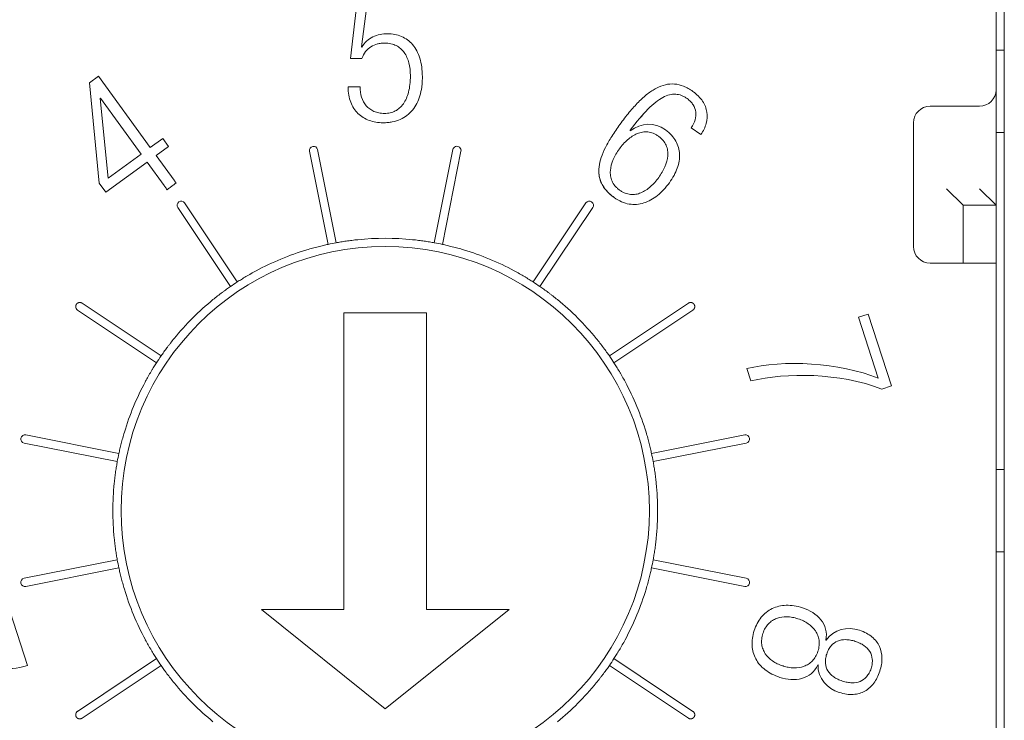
# Model space of a CAD drawing. Header units: millimetres. Extents: x 2293 to 4250, y -591 to 894.
# Tile 58 of 117: x 3457.89 to 3463.85, y 737.56 to 741.81. Entities that reach past the tile are written whole.
import ezdxf

# ---------------------------------------------------------------- set-up
doc = ezdxf.new("R2010")
doc.units = ezdxf.units.MM
doc.layers.add('1', color=7, linetype='Continuous', lineweight=13)

msp = doc.modelspace()

# ---------------------------------------------------------------- linework, layer by layer
at = {"layer": '1', "color": 7, "linetype": 'Continuous', "lineweight": 18}
for p, q in [((3463.8544, 742.5822), (3463.8544, 735.0822)), ((3459.895, 741.5709), (3459.9418, 741.9822)), ((3463.8044, 741.3822), (3463.8044, 741.9822)), ((3459.9962, 741.9214), (3459.9607, 741.642)), ((3459.9607, 741.642), (3459.9633, 741.6398)), ((3463.8044, 741.6222), (3463.8544, 741.6222)), ((3459.9633, 741.5709), (3459.895, 741.5709)), ((3458.3125, 741.4239), (3458.3673, 741.4638)), ((3458.3673, 741.4638), (3458.681, 741.032)), ((3458.3723, 740.8163), (3458.3125, 741.4239)), ((3459.8794, 741.3992), (3459.952, 741.3992)), ((3463.8044, 740.6822), (3463.8044, 741.3822)), ((3458.3805, 741.3303), (3458.3783, 741.3288)), ((3458.3783, 741.3288), (3458.426, 740.8467)), ((3458.6262, 740.9922), (3458.3805, 741.3303)), ((3463.7044, 741.2822), (3463.4044, 741.2822)), ((3463.3044, 741.1822), (3463.3044, 740.4322)), ((3461.5885, 741.1368), (3461.5891, 741.133)), ((3462.0164, 741.1101), (3461.9585, 741.1521)), ((3463.8544, 741.1222), (3463.8044, 741.1222)), ((3458.681, 741.032), (3458.7568, 741.087)), ((3458.7568, 741.087), (3458.7925, 741.0378)), ((3458.426, 740.8467), (3458.6262, 740.9922)), ((3458.7925, 741.0378), (3458.7168, 740.9828)), ((3458.7168, 740.9828), (3458.8253, 740.8335)), ((3459.6458, 741.0096), (3459.758, 740.4454)), ((3459.8071, 740.4552), (3459.6948, 741.0193)), ((3460.514, 741.0193), (3460.4017, 740.4552)), ((3460.4508, 740.4454), (3460.563, 741.0096)), ((3458.6619, 740.943), (3458.4121, 740.7615)), ((3458.7651, 740.801), (3458.6619, 740.943)), ((3458.4121, 740.7615), (3458.3723, 740.8163)), ((3463.6044, 740.6822), (3463.5044, 740.7822)), ((3463.8044, 740.6822), (3463.7044, 740.7822)), ((3459.2086, 740.2179), (3458.889, 740.6961)), ((3461.3198, 740.6961), (3461.0002, 740.2179)), ((3458.8475, 740.6683), (3459.167, 740.1901)), ((3461.0418, 740.1901), (3461.3613, 740.6683)), ((3463.6044, 740.6822), (3463.8044, 740.6822)), ((3463.6044, 740.3321), (3463.6044, 740.6822)), ((3463.8044, 740.6822), (3463.8044, 740.3321)), ((3463.4044, 740.3322), (3463.5044, 740.3322)), ((3463.5044, 740.3322), (3463.8044, 740.3322)), ((3463.8044, 737.3322), (3463.8044, 740.3322)), ((3458.7465, 739.7696), (3458.2683, 740.0891)), ((3461.9405, 740.0891), (3461.4623, 739.7696)), ((3458.2405, 740.0476), (3458.7187, 739.728)), ((3459.8544, 738.2329), (3459.8544, 740.0315)), ((3459.8544, 740.0315), (3460.3544, 740.0315)), ((3460.3544, 740.0315), (3460.3544, 738.2329)), ((3461.4901, 739.728), (3461.9684, 740.0476)), ((3462.9707, 740.004), (3463.0295, 740.0231)), ((3463.0908, 739.6345), (3462.9707, 740.004)), ((3463.0295, 740.0231), (3463.1709, 739.5881)), ((3462.3198, 739.6188), (3462.2958, 739.6927)), ((3463.1709, 739.5881), (3463.1121, 739.569)), ((3458.4912, 739.1786), (3457.927, 739.2908)), ((3462.2818, 739.2908), (3461.7176, 739.1786)), ((3457.9173, 739.2418), (3458.4814, 739.1295)), ((3461.7274, 739.1295), (3462.2915, 739.2418)), ((3463.8044, 739.0822), (3463.8544, 739.0822)), ((3463.8544, 738.5822), (3463.8044, 738.5822)), ((3458.4814, 738.5349), (3457.9173, 738.4226)), ((3457.927, 738.3736), (3458.4912, 738.4858)), ((3461.7176, 738.4858), (3462.2818, 738.3736)), ((3462.2915, 738.4226), (3461.7274, 738.5349)), ((3457.8105, 738.2873), (3457.938, 737.8948)), ((3459.3544, 738.2329), (3459.8544, 738.2329)), ((3460.1044, 737.6329), (3459.3544, 738.2329)), ((3460.8544, 738.2329), (3460.1044, 737.6329)), ((3460.3544, 738.2329), (3460.8544, 738.2329)), ((3462.7731, 738.0486), (3462.7751, 738.048)), ((3458.7187, 737.9364), (3458.2405, 737.6168)), ((3458.2683, 737.5753), (3458.7465, 737.8948)), ((3461.4623, 737.8948), (3461.9405, 737.5753)), ((3461.9684, 737.6168), (3461.4901, 737.9364)), ((3462.7261, 737.8973), (3462.7241, 737.898))]:
    msp.add_line(p, q, dxfattribs=at)
at = {"layer": '1', "color": 92, "linetype": 'Continuous', "lineweight": 13}
for p, q in [((3463.6044, 740.6822), (3463.8044, 740.6822)), ((3463.8044, 737.3322), (3463.8044, 740.3322))]:
    msp.add_line(p, q, dxfattribs=at)
at = {"layer": '1', "color": 7, "linetype": 'Continuous', "lineweight": 18}
for centre, radius, start, end in [((3463.7044, 741.3822), 0.1, 270, 0), ((3463.4044, 741.1822), 0.1, 90, 180), ((3459.6703, 741.0144), 0.025, 11.25, 191.25), ((3460.5385, 741.0144), 0.025, 348.75, 168.75), ((3458.8683, 740.6822), 0.025, 33.75, 213.75), ((3461.3405, 740.6822), 0.025, 326.25, 146.25), ((3460.1044, 738.8322), 1.65, 100.38185, 102.11815), ((3460.1044, 738.8322), 1.65, 84.22007, 95.77993), ((3460.1044, 738.8322), 1.65, 77.88185, 79.61815), ((3460.1044, 738.8322), 1.6, 0, 180), ((3460.1044, 738.8322), 1.65, 106.72007, 118.27993), ((3460.1044, 738.8322), 1.65, 61.72007, 73.27993), ((3463.4044, 740.4322), 0.1, 180, 270), ((3460.1044, 738.8322), 1.65, 122.88185, 124.61815), ((3460.1044, 738.8322), 1.65, 55.38185, 57.11815), ((3460.1044, 738.8322), 1.65, 129.22007, 140.77993), ((3460.1044, 738.8322), 1.65, 39.22007, 50.77993), ((3458.2544, 740.0683), 0.025, 180, 236.25), ((3460.1044, 738.8322), 1.65, 145.38185, 147.11815), ((3460.1044, 738.8322), 1.65, 32.88185, 34.61815), ((3460.1044, 738.8322), 1.65, 151.72007, 163.27993), ((3460.1044, 738.8322), 1.65, 16.72007, 28.27993), ((3457.9222, 739.2663), 0.025, 78.75, 258.75), ((3462.2866, 739.2663), 0.025, 281.25, 101.25), ((3460.1044, 738.8322), 1.65, 167.88185, 169.61815), ((3460.1044, 738.8322), 1.65, 10.38185, 12.11815), ((3460.1044, 738.8322), 1.65, 174.22007, 180), ((3460.1044, 738.8322), 1.65, 0, 5.77993), ((3460.1044, 738.8322), 1.65, 180, 185.77993), ((3460.1044, 738.8322), 1.6, 180, 0), ((3460.1044, 738.8322), 1.65, 354.22007, 0), ((3460.1044, 738.8322), 1.65, 190.38185, 192.11815), ((3460.1044, 738.8322), 1.65, 347.88185, 349.61815), ((3457.9222, 738.3981), 0.025, 101.25, 281.25), ((3462.2866, 738.3981), 0.025, 258.75, 78.75), ((3460.1044, 738.8322), 1.65, 196.72007, 208.27993), ((3460.1044, 738.8322), 1.65, 331.72007, 343.27993), ((3460.1044, 738.8322), 1.65, 212.88185, 214.61815), ((3460.1044, 738.8322), 1.65, 325.38185, 327.11815), ((3460.1044, 738.8322), 1.65, 219.22007, 230.77993), ((3460.1044, 738.8322), 1.65, 309.22007, 320.77993), ((3458.2544, 737.5961), 0.025, 123.75, 180)]:
    msp.add_arc(centre, radius, start, end, dxfattribs=at)
for points, knots in [([(3459.8794, 741.3992), (3459.8794, 741.3643), (3459.8905, 741.3023), (3459.9356, 741.234), (3459.9925, 741.1989), (3460.0467, 741.1846), (3460.0865, 741.1815), (3460.121, 741.1831), (3460.1565, 741.1883), (3460.1967, 741.2009), (3460.2374, 741.2252), (3460.2709, 741.2577), (3460.297, 741.2978), (3460.3157, 741.3445), (3460.325, 741.3884), (3460.3288, 741.426), (3460.3298, 741.4569), (3460.3287, 741.4885), (3460.3247, 741.5286), (3460.3149, 741.5738), (3460.2961, 741.6194), (3460.2624, 741.669), (3460.206, 741.7101), (3460.135, 741.7239), (3460.073, 741.7183), (3460.0144, 741.6996), (3459.9784, 741.6691), (3459.9633, 741.6398)], [0, 0, 0, 0, 0.057174, 0.114348, 0.171523, 0.20011, 0.228697, 0.246923, 0.265149, 0.3016, 0.338052, 0.374504, 0.410955, 0.447407, 0.483859, 0.502085, 0.52031, 0.540623, 0.560935, 0.60156, 0.642184, 0.682809, 0.764058, 0.845307, 0.88398, 0.922654, 1, 1, 1, 1]), ([(3459.9633, 741.6398), (3459.9784, 741.6691), (3460.0144, 741.6996), (3460.073, 741.7183), (3460.135, 741.7239), (3460.206, 741.7101), (3460.2624, 741.669), (3460.2961, 741.6194), (3460.3149, 741.5738), (3460.3247, 741.5286), (3460.3287, 741.4885), (3460.3298, 741.4569), (3460.3288, 741.426), (3460.325, 741.3884), (3460.3157, 741.3445), (3460.297, 741.2978), (3460.2709, 741.2577), (3460.2374, 741.2252), (3460.1967, 741.2009), (3460.1565, 741.1883), (3460.121, 741.1831), (3460.0865, 741.1815), (3460.0467, 741.1846), (3459.9925, 741.1989), (3459.9356, 741.234), (3459.8905, 741.3023), (3459.8794, 741.3643), (3459.8794, 741.3992)], [0, 0, 0, 0, 0.077346, 0.11602, 0.154693, 0.235942, 0.317191, 0.357816, 0.39844, 0.439065, 0.459377, 0.47969, 0.497915, 0.516141, 0.552593, 0.589045, 0.625496, 0.661948, 0.6984, 0.734851, 0.753077, 0.771303, 0.79989, 0.828477, 0.885652, 0.942826, 1, 1, 1, 1]), ([(3459.9633, 741.5709), (3459.9747, 741.6035), (3460.0037, 741.6386), (3460.05, 741.6582), (3460.0787, 741.6637), (3460.1073, 741.6653), (3460.14, 741.6618), (3460.1827, 741.6466), (3460.2229, 741.6108), (3460.2508, 741.5471), (3460.2568, 741.4947), (3460.2568, 741.467)], [0, 0, 0, 0, 0.178914, 0.268371, 0.313099, 0.357827, 0.438099, 0.518371, 0.678914, 0.839457, 1, 1, 1, 1]), ([(3460.2568, 741.467), (3460.2568, 741.4947), (3460.2508, 741.5471), (3460.2229, 741.6108), (3460.1827, 741.6466), (3460.14, 741.6618), (3460.1073, 741.6653), (3460.0787, 741.6637), (3460.05, 741.6582), (3460.0037, 741.6386), (3459.9747, 741.6035), (3459.9633, 741.5709)], [0, 0, 0, 0, 0.160543, 0.321086, 0.481629, 0.561901, 0.642173, 0.686901, 0.731629, 0.821086, 1, 1, 1, 1]), ([(3460.2568, 741.467), (3460.2568, 741.4296), (3460.2491, 741.3636), (3460.2174, 741.2921), (3460.1758, 741.2558), (3460.1351, 741.2412), (3460.1, 741.2376), (3460.0652, 741.2409), (3460.0257, 741.2533), (3459.9869, 741.2824), (3459.9585, 741.3341), (3459.952, 741.3767), (3459.952, 741.3992)], [0, 0, 0, 0, 0.12465, 0.2493, 0.37395, 0.436275, 0.498599, 0.561275, 0.62395, 0.7493, 0.87465, 1, 1, 1, 1]), ([(3459.952, 741.3992), (3459.952, 741.3767), (3459.9585, 741.3341), (3459.9869, 741.2824), (3460.0257, 741.2533), (3460.0652, 741.2409), (3460.1, 741.2376), (3460.1351, 741.2412), (3460.1758, 741.2558), (3460.2174, 741.2921), (3460.2491, 741.3636), (3460.2568, 741.4296), (3460.2568, 741.467)], [0, 0, 0, 0, 0.12535, 0.2507, 0.37605, 0.438725, 0.501401, 0.563725, 0.62605, 0.7507, 0.87535, 1, 1, 1, 1]), ([(3462.0164, 741.1101), (3462.0315, 741.1322), (3462.0532, 741.1778), (3462.0571, 741.2354), (3462.0452, 741.2801), (3462.0284, 741.3124), (3462.0075, 741.338), (3461.9868, 741.3574), (3461.9656, 741.3741), (3461.9399, 741.3907), (3461.9025, 741.4086), (3461.8561, 741.4195), (3461.8014, 741.415), (3461.7471, 741.3944), (3461.6928, 741.3586), (3461.6382, 741.3092), (3461.5921, 741.2574), (3461.5548, 741.2105), (3461.5266, 741.1726), (3461.4999, 741.1348), (3461.4689, 741.0878), (3461.437, 741.0322), (3461.4108, 740.9708), (3461.3929, 740.8955), (3461.4045, 740.8126), (3461.4542, 740.7563), (3461.4902, 740.7301)], [0, 0, 0, 0, 0.062877, 0.125753, 0.157192, 0.18863, 0.220068, 0.235788, 0.251507, 0.275386, 0.299266, 0.347026, 0.394785, 0.442545, 0.490304, 0.538064, 0.585823, 0.609703, 0.633583, 0.656484, 0.679385, 0.725187, 0.770989, 0.816791, 0.908396, 1, 1, 1, 1]), ([(3461.4111, 740.8228), (3461.3992, 740.8513), (3461.3936, 740.8986), (3461.4108, 740.9708), (3461.437, 741.0322), (3461.4689, 741.0878), (3461.4999, 741.1348), (3461.5266, 741.1726), (3461.5548, 741.2105), (3461.5921, 741.2574), (3461.6382, 741.3092), (3461.6928, 741.3586), (3461.7471, 741.3944), (3461.8014, 741.415), (3461.8561, 741.4195), (3461.9025, 741.4086), (3461.9399, 741.3907), (3461.9656, 741.3741), (3461.9868, 741.3574), (3462.0075, 741.338), (3462.0284, 741.3124), (3462.0452, 741.2801), (3462.0571, 741.2354), (3462.0532, 741.1778), (3462.0315, 741.1322), (3462.0164, 741.1101), (3462.0164, 741.1101)], [0, 0, 0, 0, 0.093274, 0.14412, 0.194965, 0.24581, 0.271233, 0.296656, 0.323165, 0.349674, 0.402692, 0.45571, 0.508728, 0.561746, 0.614764, 0.667783, 0.694292, 0.720801, 0.738251, 0.755701, 0.790601, 0.8255, 0.8604, 0.9302, 0.999991, 1, 1, 1, 1]), ([(3461.5885, 741.1367), (3461.6276, 741.1889), (3461.6986, 741.2731), (3461.7732, 741.3319), (3461.8267, 741.3532), (3461.8641, 741.357), (3461.8937, 741.3503), (3461.9164, 741.3396), (3461.936, 741.327), (3461.9553, 741.3103), (3461.9759, 741.2838), (3461.9888, 741.2471), (3461.9843, 741.2), (3461.969, 741.1679), (3461.9585, 741.1521)], [0, 0, 0, 0, 0.146067, 0.292135, 0.365169, 0.438202, 0.511236, 0.547753, 0.58427, 0.636236, 0.688202, 0.792135, 0.896067, 1, 1, 1, 1]), ([(3461.9585, 741.1521), (3461.969, 741.1679), (3461.9843, 741.2), (3461.9888, 741.2471), (3461.9759, 741.2838), (3461.9553, 741.3103), (3461.936, 741.327), (3461.9164, 741.3396), (3461.8937, 741.3503), (3461.8641, 741.357), (3461.8266, 741.3532), (3461.7732, 741.3319), (3461.6985, 741.2731), (3461.6277, 741.189), (3461.5886, 741.1369)], [0, 0, 0, 0, 0.103933, 0.207865, 0.311798, 0.363764, 0.41573, 0.452247, 0.488764, 0.561798, 0.634831, 0.707865, 0.853933, 1, 1, 1, 1]), ([(3461.5891, 741.133), (3461.5891, 741.133), (3461.6573, 741.1837), (3461.7332, 741.1881), (3461.8018, 741.1383), (3461.8018, 741.1383)], [0, 0, 0, 0, 0.000038, 0.999957, 1, 1, 1, 1]), ([(3461.4902, 740.7301), (3461.5208, 740.7079), (3461.5825, 740.6817), (3461.6723, 740.6895), (3461.7417, 740.7288), (3461.7916, 740.7755), (3461.8263, 740.8178), (3461.8551, 740.8629), (3461.8816, 740.9216), (3461.8936, 740.9935), (3461.871, 741.0727), (3461.8296, 741.1181), (3461.8018, 741.1383)], [0, 0, 0, 0, 0.125903, 0.251805, 0.377708, 0.440659, 0.50361, 0.565659, 0.627708, 0.751805, 0.875903, 1, 1, 1, 1]), ([(3461.8018, 741.1383), (3461.8018, 741.1383), (3461.8296, 741.1181), (3461.871, 741.0727), (3461.8936, 740.9935), (3461.8816, 740.9216), (3461.8551, 740.8629), (3461.8263, 740.8178), (3461.7916, 740.7755), (3461.7417, 740.7288), (3461.6723, 740.6895), (3461.5826, 740.6817), (3461.521, 740.7078), (3461.4904, 740.73)], [0, 0, 0, 0, 0.000013, 0.124134, 0.248268, 0.372401, 0.434468, 0.496535, 0.559505, 0.622475, 0.748414, 0.874354, 1, 1, 1, 1]), ([(3461.5226, 741.0235), (3461.5375, 741.0439), (3461.5711, 741.0819), (3461.6202, 741.1143), (3461.6621, 741.1265), (3461.6944, 741.1277), (3461.7218, 741.1211), (3461.7436, 741.1108), (3461.7604, 741.1001), (3461.7758, 741.0874), (3461.7925, 741.0697), (3461.8073, 741.0457), (3461.8162, 741.0145), (3461.8174, 740.971), (3461.8016, 740.9145), (3461.7758, 740.8708), (3461.7609, 740.8504)], [0, 0, 0, 0, 0.12439, 0.24878, 0.310976, 0.373171, 0.435366, 0.466463, 0.497561, 0.528963, 0.560366, 0.623171, 0.685976, 0.74878, 0.87439, 1, 1, 1, 1]), ([(3461.7609, 740.8504), (3461.7758, 740.8708), (3461.8016, 740.9145), (3461.8174, 740.971), (3461.8162, 741.0145), (3461.8073, 741.0457), (3461.7925, 741.0697), (3461.7758, 741.0874), (3461.7604, 741.1001), (3461.7436, 741.1108), (3461.7218, 741.1211), (3461.6944, 741.1277), (3461.6621, 741.1265), (3461.6202, 741.1143), (3461.5711, 741.0819), (3461.5375, 741.0439), (3461.5226, 741.0235)], [0, 0, 0, 0, 0.12561, 0.25122, 0.314024, 0.376829, 0.439634, 0.471037, 0.502439, 0.533537, 0.564634, 0.626829, 0.689024, 0.75122, 0.87561, 1, 1, 1, 1]), ([(3461.7609, 740.8504), (3461.7461, 740.8299), (3461.7126, 740.7919), (3461.6638, 740.7596), (3461.6221, 740.7474), (3461.5898, 740.7462), (3461.5623, 740.753), (3461.5404, 740.7634), (3461.5236, 740.7741), (3461.5082, 740.7868), (3461.4916, 740.8043), (3461.4768, 740.8283), (3461.468, 740.8594), (3461.4666, 740.9029), (3461.4821, 740.9594), (3461.5078, 741.0031), (3461.5226, 741.0235)], [0, 0, 0, 0, 0.12561, 0.25122, 0.314024, 0.376829, 0.439634, 0.471037, 0.502439, 0.533537, 0.564634, 0.626829, 0.689024, 0.75122, 0.87561, 1, 1, 1, 1]), ([(3461.5226, 741.0235), (3461.5078, 741.0031), (3461.4821, 740.9594), (3461.4666, 740.9029), (3461.468, 740.8594), (3461.4768, 740.8283), (3461.4916, 740.8043), (3461.5082, 740.7868), (3461.5236, 740.7741), (3461.5404, 740.7634), (3461.5623, 740.753), (3461.5898, 740.7462), (3461.6221, 740.7474), (3461.6638, 740.7596), (3461.7126, 740.7919), (3461.7461, 740.8299), (3461.7609, 740.8504)], [0, 0, 0, 0, 0.12439, 0.24878, 0.310976, 0.373171, 0.435366, 0.466463, 0.497561, 0.528963, 0.560366, 0.623171, 0.685976, 0.74878, 0.87439, 1, 1, 1, 1]), ([(3461.4904, 740.73), (3461.482, 740.736), (3461.4739, 740.7425), (3461.4585, 740.7561), (3461.4512, 740.7633), (3461.4376, 740.7786), (3461.4314, 740.7866), (3461.4201, 740.8039), (3461.4152, 740.8132), (3461.4111, 740.8228)], [0, 0, 0, 0, 0.25, 0.25, 0.5, 0.5, 0.75, 0.75, 1, 1, 1, 1]), ([(3459.758, 740.4454), (3459.7491, 740.4435), (3459.7396, 740.4414), (3459.7246, 740.4379), (3459.7194, 740.4367), (3459.7089, 740.4341), (3459.7035, 740.4328), (3459.687, 740.4286), (3459.6758, 740.4256), (3459.653, 740.4193), (3459.6414, 740.4159), (3459.6297, 740.4124)], [0, 0, 0, 0, 0.25, 0.25, 0.375, 0.375, 0.5, 0.5, 0.75, 0.75, 1, 1, 1, 1]), ([(3459.9382, 740.4738), (3459.9261, 740.4726), (3459.9142, 740.4712), (3459.8966, 740.4691), (3459.8908, 740.4683), (3459.8793, 740.4668), (3459.8736, 740.466), (3459.8567, 740.4635), (3459.846, 740.4619), (3459.8257, 740.4585), (3459.816, 740.4568), (3459.8071, 740.4552)], [0, 0, 0, 0, 0.25, 0.25, 0.375, 0.375, 0.5, 0.5, 0.75, 0.75, 1, 1, 1, 1]), ([(3460.4017, 740.4552), (3460.3928, 740.4568), (3460.3832, 740.4585), (3460.368, 740.461), (3460.3628, 740.4619), (3460.352, 740.4635), (3460.3465, 740.4643), (3460.3296, 740.4668), (3460.3182, 740.4683), (3460.2947, 740.4712), (3460.2827, 740.4726), (3460.2706, 740.4738)], [0, 0, 0, 0, 0.25, 0.25, 0.375, 0.375, 0.5, 0.5, 0.75, 0.75, 1, 1, 1, 1]), ([(3460.5791, 740.4124), (3460.5674, 740.4159), (3460.5559, 740.4193), (3460.5389, 740.424), (3460.5332, 740.4255), (3460.522, 740.4285), (3460.5163, 740.43), (3460.4999, 740.4341), (3460.4893, 740.4367), (3460.4693, 740.4414), (3460.4597, 740.4435), (3460.4508, 740.4454)], [0, 0, 0, 0, 0.25, 0.25, 0.375, 0.375, 0.5, 0.5, 0.75, 0.75, 1, 1, 1, 1]), ([(3459.3227, 740.2853), (3459.3119, 740.2795), (3459.3015, 740.2737), (3459.286, 740.265), (3459.281, 740.262), (3459.2709, 740.2562), (3459.2659, 740.2533), (3459.2513, 740.2446), (3459.242, 740.2389), (3459.2246, 740.2281), (3459.2163, 740.2228), (3459.2086, 740.2179)], [0, 0, 0, 0, 0.25, 0.25, 0.375, 0.375, 0.5, 0.5, 0.75, 0.75, 1, 1, 1, 1]), ([(3461.0002, 740.2179), (3460.9925, 740.2228), (3460.9843, 740.228), (3460.9712, 740.2362), (3460.9667, 740.2389), (3460.9575, 740.2446), (3460.9527, 740.2475), (3460.938, 740.2562), (3460.928, 740.262), (3460.9075, 740.2736), (3460.8969, 740.2795), (3460.8861, 740.2853)], [0, 0, 0, 0, 0.25, 0.25, 0.375, 0.375, 0.5, 0.5, 0.75, 0.75, 1, 1, 1, 1]), ([(3459.167, 740.1901), (3459.1595, 740.1849), (3459.1516, 740.1793), (3459.139, 740.1703), (3459.1347, 740.1672), (3459.126, 740.1608), (3459.1215, 740.1575), (3459.1078, 740.1473), (3459.0986, 740.1403), (3459.08, 740.1257), (3459.0705, 740.1182), (3459.0611, 740.1105)], [0, 0, 0, 0, 0.25, 0.25, 0.375, 0.375, 0.5, 0.5, 0.75, 0.75, 1, 1, 1, 1]), ([(3461.1477, 740.1105), (3461.1383, 740.1182), (3461.1289, 740.1257), (3461.1149, 740.1366), (3461.1103, 740.1401), (3461.1011, 740.1472), (3461.0964, 740.1507), (3461.0828, 740.1609), (3461.0741, 740.1672), (3461.0573, 740.1792), (3461.0493, 740.1849), (3461.0418, 740.1901)], [0, 0, 0, 0, 0.25, 0.25, 0.375, 0.375, 0.5, 0.5, 0.75, 0.75, 1, 1, 1, 1]), ([(3458.8261, 739.8755), (3458.8184, 739.8661), (3458.8109, 739.8567), (3458.8, 739.8427), (3458.7965, 739.8381), (3458.7894, 739.8288), (3458.7859, 739.8242), (3458.7757, 739.8106), (3458.7693, 739.8019), (3458.7574, 739.7851), (3458.7517, 739.7771), (3458.7465, 739.7696)], [0, 0, 0, 0, 0.25, 0.25, 0.375, 0.375, 0.5, 0.5, 0.75, 0.75, 1, 1, 1, 1]), ([(3461.4623, 739.7696), (3461.4571, 739.7771), (3461.4515, 739.785), (3461.4425, 739.7976), (3461.4394, 739.8019), (3461.433, 739.8106), (3461.4297, 739.8151), (3461.4195, 739.8288), (3461.4125, 739.838), (3461.3979, 739.8566), (3461.3904, 739.8661), (3461.3827, 739.8755)], [0, 0, 0, 0, 0.25, 0.25, 0.375, 0.375, 0.5, 0.5, 0.75, 0.75, 1, 1, 1, 1]), ([(3458.7187, 739.728), (3458.7138, 739.7203), (3458.7086, 739.7121), (3458.7004, 739.699), (3458.6977, 739.6945), (3458.692, 739.6853), (3458.6891, 739.6805), (3458.6804, 739.6658), (3458.6746, 739.6558), (3458.663, 739.6353), (3458.6571, 739.6247), (3458.6513, 739.6139)], [0, 0, 0, 0, 0.25, 0.25, 0.375, 0.375, 0.5, 0.5, 0.75, 0.75, 1, 1, 1, 1]), ([(3461.5575, 739.6139), (3461.5517, 739.6247), (3461.5459, 739.6351), (3461.5372, 739.6506), (3461.5343, 739.6556), (3461.5284, 739.6657), (3461.5255, 739.6707), (3461.5168, 739.6853), (3461.5112, 739.6945), (3461.5003, 739.712), (3461.495, 739.7203), (3461.4901, 739.728)], [0, 0, 0, 0, 0.25, 0.25, 0.375, 0.375, 0.5, 0.5, 0.75, 0.75, 1, 1, 1, 1]), ([(3458.5242, 739.3069), (3458.5207, 739.2952), (3458.5173, 739.2837), (3458.5126, 739.2667), (3458.5111, 739.261), (3458.5081, 739.2498), (3458.5066, 739.2441), (3458.5024, 739.2277), (3458.4999, 739.2171), (3458.4952, 739.1971), (3458.4931, 739.1875), (3458.4912, 739.1786)], [0, 0, 0, 0, 0.25, 0.25, 0.375, 0.375, 0.5, 0.5, 0.75, 0.75, 1, 1, 1, 1]), ([(3461.7176, 739.1786), (3461.7157, 739.1875), (3461.7136, 739.197), (3461.7101, 739.212), (3461.7089, 739.2171), (3461.7063, 739.2277), (3461.705, 739.2331), (3461.7008, 739.2496), (3461.6978, 739.2608), (3461.6915, 739.2836), (3461.6881, 739.2952), (3461.6846, 739.3069)], [0, 0, 0, 0, 0.25, 0.25, 0.375, 0.375, 0.5, 0.5, 0.75, 0.75, 1, 1, 1, 1]), ([(3458.4814, 739.1295), (3458.4798, 739.1206), (3458.4781, 739.111), (3458.4756, 739.0958), (3458.4747, 739.0906), (3458.4731, 739.0798), (3458.4722, 739.0743), (3458.4698, 739.0574), (3458.4683, 739.046), (3458.4654, 739.0225), (3458.464, 739.0105), (3458.4628, 738.9984)], [0, 0, 0, 0, 0.25, 0.25, 0.375, 0.375, 0.5, 0.5, 0.75, 0.75, 1, 1, 1, 1]), ([(3461.746, 738.9984), (3461.7448, 739.0105), (3461.7434, 739.0224), (3461.7413, 739.04), (3461.7405, 739.0458), (3461.739, 739.0573), (3461.7382, 739.063), (3461.7357, 739.0799), (3461.7341, 739.0906), (3461.7307, 739.1109), (3461.729, 739.1206), (3461.7274, 739.1295)], [0, 0, 0, 0, 0.25, 0.25, 0.375, 0.375, 0.5, 0.5, 0.75, 0.75, 1, 1, 1, 1]), ([(3458.4628, 738.666), (3458.464, 738.6539), (3458.4654, 738.642), (3458.4675, 738.6244), (3458.4683, 738.6186), (3458.4698, 738.6071), (3458.4706, 738.6014), (3458.4731, 738.5845), (3458.4747, 738.5738), (3458.4781, 738.5535), (3458.4798, 738.5438), (3458.4814, 738.5349)], [0, 0, 0, 0, 0.25, 0.25, 0.375, 0.375, 0.5, 0.5, 0.75, 0.75, 1, 1, 1, 1]), ([(3461.7274, 738.5349), (3461.729, 738.5438), (3461.7307, 738.5534), (3461.7332, 738.5686), (3461.7341, 738.5738), (3461.7357, 738.5846), (3461.7366, 738.5901), (3461.739, 738.6069), (3461.7405, 738.6184), (3461.7434, 738.6419), (3461.7448, 738.6539), (3461.746, 738.666)], [0, 0, 0, 0, 0.25, 0.25, 0.375, 0.375, 0.5, 0.5, 0.75, 0.75, 1, 1, 1, 1]), ([(3458.4912, 738.4858), (3458.4931, 738.4769), (3458.4952, 738.4674), (3458.4987, 738.4524), (3458.4999, 738.4472), (3458.5025, 738.4367), (3458.5038, 738.4313), (3458.508, 738.4148), (3458.511, 738.4036), (3458.5173, 738.3808), (3458.5207, 738.3692), (3458.5242, 738.3575)], [0, 0, 0, 0, 0.25, 0.25, 0.375, 0.375, 0.5, 0.5, 0.75, 0.75, 1, 1, 1, 1]), ([(3461.6846, 738.3575), (3461.6881, 738.3692), (3461.6915, 738.3807), (3461.6962, 738.3977), (3461.6977, 738.4034), (3461.7007, 738.4146), (3461.7022, 738.4202), (3461.7063, 738.4367), (3461.7089, 738.4472), (3461.7136, 738.4673), (3461.7157, 738.4769), (3461.7176, 738.4858)], [0, 0, 0, 0, 0.25, 0.25, 0.375, 0.375, 0.5, 0.5, 0.75, 0.75, 1, 1, 1, 1]), ([(3462.632, 738.2438), (3462.5969, 738.2552), (3462.5302, 738.265), (3462.4451, 738.2442), (3462.3897, 738.2001), (3462.3569, 738.151), (3462.338, 738.1063), (3462.327, 738.059), (3462.3246, 737.9998), (3462.3435, 737.9316), (3462.4003, 737.8651), (3462.46, 737.834), (3462.4952, 737.8225)], [0, 0, 0, 0, 0.124498, 0.248996, 0.373494, 0.435743, 0.497992, 0.560743, 0.623494, 0.748996, 0.874498, 1, 1, 1, 1]), ([(3462.4952, 737.8225), (3462.46, 737.834), (3462.4003, 737.8651), (3462.3435, 737.9316), (3462.3246, 737.9998), (3462.327, 738.059), (3462.338, 738.1063), (3462.3569, 738.151), (3462.3897, 738.2001), (3462.4451, 738.2442), (3462.5302, 738.265), (3462.5969, 738.2552), (3462.632, 738.2438)], [0, 0, 0, 0, 0.125502, 0.251004, 0.376506, 0.439257, 0.502008, 0.564257, 0.626506, 0.751004, 0.875502, 1, 1, 1, 1]), ([(3462.5162, 737.8909), (3462.5147, 737.8914), (3462.5021, 737.8954), (3462.479, 737.9046), (3462.4406, 737.9269), (3462.4105, 737.9564), (3462.3918, 737.992), (3462.3841, 738.0217), (3462.3835, 738.0536), (3462.3911, 738.0892), (3462.4058, 738.1225), (3462.4252, 738.148), (3462.4488, 738.1675), (3462.4849, 738.1852), (3462.5265, 738.1914), (3462.5706, 738.1869), (3462.5933, 738.1811), (3462.6044, 738.1775)], [0, 0, 0, 0, 0.008357, 0.070334, 0.132312, 0.256267, 0.318245, 0.380223, 0.442201, 0.504178, 0.566156, 0.628134, 0.690111, 0.752089, 0.876045, 0.938022, 1, 1, 1, 1]), ([(3462.6044, 738.1775), (3462.5933, 738.1811), (3462.5706, 738.1869), (3462.5265, 738.1914), (3462.4849, 738.1852), (3462.4488, 738.1675), (3462.4252, 738.148), (3462.4058, 738.1225), (3462.3911, 738.0892), (3462.3835, 738.0536), (3462.3841, 738.0217), (3462.3918, 737.992), (3462.4105, 737.9564), (3462.4406, 737.9269), (3462.4789, 737.9046), (3462.5021, 737.8954), (3462.5147, 737.8914), (3462.5162, 737.8909)], [0, 0, 0, 0, 0.061978, 0.123955, 0.247911, 0.309889, 0.371866, 0.433844, 0.495822, 0.557799, 0.619777, 0.681755, 0.743733, 0.867688, 0.929666, 0.991643, 1, 1, 1, 1]), ([(3462.6044, 738.1775), (3462.6157, 738.1739), (3462.6377, 738.1651), (3462.6765, 738.1426), (3462.7069, 738.1131), (3462.7258, 738.0774), (3462.7335, 738.0478), (3462.7342, 738.0158), (3462.7265, 737.9802), (3462.7118, 737.947), (3462.6925, 737.9215), (3462.6688, 737.902), (3462.6325, 737.8842), (3462.5906, 737.8782), (3462.5475, 737.8827), (3462.5261, 737.8879), (3462.5162, 737.8909)], [0, 0, 0, 0, 0.063022, 0.126045, 0.252089, 0.315111, 0.378134, 0.441156, 0.504178, 0.567201, 0.630223, 0.693245, 0.756267, 0.882312, 0.945334, 1, 1, 1, 1]), ([(3462.5162, 737.8909), (3462.526, 737.8879), (3462.5475, 737.8827), (3462.5906, 737.8782), (3462.6325, 737.8842), (3462.6688, 737.902), (3462.6925, 737.9215), (3462.7118, 737.947), (3462.7265, 737.9802), (3462.7342, 738.0158), (3462.7335, 738.0478), (3462.7258, 738.0774), (3462.7069, 738.1131), (3462.6765, 738.1426), (3462.6377, 738.1651), (3462.6157, 738.1739), (3462.6044, 738.1775)], [0, 0, 0, 0, 0.054666, 0.117688, 0.243733, 0.306755, 0.369777, 0.432799, 0.495822, 0.558844, 0.621866, 0.684889, 0.747911, 0.873955, 0.936978, 1, 1, 1, 1]), ([(3462.8544, 737.7314), (3462.8851, 737.7214), (3462.9422, 737.7138), (3463.0129, 737.7347), (3463.0582, 737.7756), (3463.0854, 737.8198), (3463.1013, 737.8589), (3463.1115, 737.8999), (3463.1154, 737.9517), (3463.1029, 738.0116), (3463.0581, 738.0704), (3463.0074, 738.0978), (3462.9767, 738.1078)], [0, 0, 0, 0, 0.125289, 0.250577, 0.375866, 0.43851, 0.501155, 0.56351, 0.625866, 0.750577, 0.875289, 1, 1, 1, 1]), ([(3462.9767, 738.1078), (3463.0074, 738.0978), (3463.0581, 738.0704), (3463.1029, 738.0116), (3463.1154, 737.9517), (3463.1115, 737.8999), (3463.1013, 737.8589), (3463.0854, 737.8198), (3463.0582, 737.7756), (3463.0129, 737.7347), (3462.9422, 737.7138), (3462.8851, 737.7214), (3462.8544, 737.7314)], [0, 0, 0, 0, 0.124711, 0.249423, 0.374134, 0.43649, 0.498845, 0.56149, 0.624134, 0.749423, 0.874711, 1, 1, 1, 1]), ([(3458.6513, 738.0505), (3458.6571, 738.0397), (3458.6629, 738.0292), (3458.6716, 738.0138), (3458.6745, 738.0088), (3458.6804, 737.9987), (3458.6833, 737.9937), (3458.692, 737.9791), (3458.6976, 737.9698), (3458.7085, 737.9524), (3458.7138, 737.9441), (3458.7187, 737.9364)], [0, 0, 0, 0, 0.25, 0.25, 0.375, 0.375, 0.5, 0.5, 0.75, 0.75, 1, 1, 1, 1]), ([(3461.4901, 737.9364), (3461.495, 737.9441), (3461.5002, 737.9523), (3461.5084, 737.9654), (3461.5111, 737.9699), (3461.5168, 737.9791), (3461.5197, 737.9839), (3461.5284, 737.9986), (3461.5342, 738.0086), (3461.5458, 738.0291), (3461.5517, 738.0397), (3461.5575, 738.0505)], [0, 0, 0, 0, 0.25, 0.25, 0.375, 0.375, 0.5, 0.5, 0.75, 0.75, 1, 1, 1, 1]), ([(3462.8735, 737.8004), (3462.8637, 737.8036), (3462.8445, 737.8112), (3462.8124, 737.8297), (3462.7827, 737.8598), (3462.7697, 737.8985), (3462.7706, 737.9341), (3462.7776, 737.9641), (3462.7896, 737.9925), (3462.8098, 738.0218), (3462.8431, 738.0457), (3462.8849, 738.0528), (3462.9218, 738.0491), (3462.9418, 738.044), (3462.9516, 738.0408)], [0, 0, 0, 0, 0.062695, 0.125389, 0.250779, 0.376168, 0.438863, 0.501558, 0.563863, 0.626168, 0.750779, 0.875389, 0.937695, 1, 1, 1, 1]), ([(3462.9516, 738.0408), (3462.9418, 738.044), (3462.9218, 738.0491), (3462.8849, 738.0528), (3462.8431, 738.0457), (3462.8098, 738.0218), (3462.7896, 737.9925), (3462.7776, 737.9641), (3462.7706, 737.9341), (3462.7697, 737.8985), (3462.7827, 737.8598), (3462.8124, 737.8297), (3462.8445, 737.8112), (3462.8637, 737.8036), (3462.8735, 737.8004)], [0, 0, 0, 0, 0.062305, 0.124611, 0.249221, 0.373832, 0.436137, 0.498442, 0.561137, 0.623832, 0.749221, 0.874611, 0.937305, 1, 1, 1, 1]), ([(3462.9516, 738.0408), (3462.9614, 738.0376), (3462.9805, 738.03), (3463.0128, 738.0112), (3463.0428, 737.9808), (3463.0559, 737.9418), (3463.0552, 737.9062), (3463.0483, 737.8761), (3463.0363, 737.8478), (3463.0159, 737.8186), (3462.9823, 737.7949), (3462.9403, 737.7882), (3462.9032, 737.7921), (3462.8833, 737.7973), (3462.8735, 737.8004)], [0, 0, 0, 0, 0.062305, 0.124611, 0.249221, 0.373832, 0.436137, 0.498442, 0.561137, 0.623832, 0.749221, 0.874611, 0.937305, 1, 1, 1, 1]), ([(3462.8735, 737.8004), (3462.8833, 737.7973), (3462.9032, 737.7921), (3462.9403, 737.7882), (3462.9823, 737.7949), (3463.0159, 737.8186), (3463.0363, 737.8478), (3463.0483, 737.8761), (3463.0552, 737.9062), (3463.0559, 737.9418), (3463.0428, 737.9808), (3463.0128, 738.0112), (3462.9805, 738.03), (3462.9614, 738.0376), (3462.9516, 738.0408)], [0, 0, 0, 0, 0.062695, 0.125389, 0.250779, 0.376168, 0.438863, 0.501558, 0.563863, 0.626168, 0.750779, 0.875389, 0.937695, 1, 1, 1, 1]), ([(3458.7465, 737.8948), (3458.7517, 737.8873), (3458.7573, 737.8794), (3458.7663, 737.8668), (3458.7694, 737.8625), (3458.7758, 737.8538), (3458.7791, 737.8493), (3458.7893, 737.8356), (3458.7963, 737.8264), (3458.8109, 737.8078), (3458.8184, 737.7983), (3458.8261, 737.7889)], [0, 0, 0, 0, 0.25, 0.25, 0.375, 0.375, 0.5, 0.5, 0.75, 0.75, 1, 1, 1, 1]), ([(3461.3827, 737.7889), (3461.3904, 737.7983), (3461.3979, 737.8077), (3461.4088, 737.8217), (3461.4123, 737.8263), (3461.4194, 737.8355), (3461.4229, 737.8402), (3461.4331, 737.8538), (3461.4394, 737.8625), (3461.4514, 737.8793), (3461.4571, 737.8873), (3461.4623, 737.8948)], [0, 0, 0, 0, 0.25, 0.25, 0.375, 0.375, 0.5, 0.5, 0.75, 0.75, 1, 1, 1, 1])]:
    msp.add_open_spline(points, degree=3, knots=knots, dxfattribs=at)
for points in [[(3461.8018, 741.1383), (3461.7332, 741.1881), (3461.6573, 741.1837), (3461.5891, 741.133)], [(3458.8376, 740.8166), (3458.8314, 740.8121), (3458.8191, 740.8031), (3458.8008, 740.7898), (3458.7887, 740.7811), (3458.7827, 740.7767)], [(3458.8253, 740.8335), (3458.8267, 740.8316), (3458.8295, 740.8277), (3458.8336, 740.8221), (3458.8362, 740.8184), (3458.8376, 740.8166)], [(3458.7827, 740.7767), (3458.7808, 740.7794), (3458.7769, 740.7848), (3458.771, 740.7929), (3458.7671, 740.7983), (3458.7651, 740.801)], [(3463.0908, 739.6345), (3462.8584, 739.7282), (3462.5104, 739.7492), (3462.2958, 739.6927)], [(3462.2958, 739.6927), (3462.5104, 739.7492), (3462.8584, 739.7282), (3463.0908, 739.6345)], [(3462.3198, 739.6188), (3462.5352, 739.6692), (3462.8536, 739.6685), (3463.1121, 739.569)], [(3463.1121, 739.569), (3462.8536, 739.6685), (3462.5352, 739.6692), (3462.3198, 739.6188)], [(3462.7731, 738.0486), (3462.7943, 738.1431), (3462.7187, 738.2156), (3462.632, 738.2438)], [(3462.632, 738.2438), (3462.7187, 738.2156), (3462.7943, 738.1431), (3462.7731, 738.0486)], [(3462.9767, 738.1078), (3462.9052, 738.1311), (3462.819, 738.1145), (3462.7751, 738.048)], [(3462.7751, 738.048), (3462.819, 738.1145), (3462.9052, 738.1311), (3462.9767, 738.1078)], [(3457.5929, 737.9587), (3457.7121, 737.8841), (3457.8121, 737.8539), (3457.938, 737.8948)], [(3457.938, 737.8948), (3457.8121, 737.8539), (3457.7121, 737.8841), (3457.5929, 737.9587)], [(3462.4952, 737.8225), (3462.5818, 737.7944), (3462.6856, 737.8086), (3462.7241, 737.898)], [(3462.7241, 737.898), (3462.6856, 737.8086), (3462.5818, 737.7944), (3462.4952, 737.8225)], [(3462.7261, 737.8973), (3462.7219, 737.8157), (3462.7839, 737.7544), (3462.8544, 737.7314)], [(3462.8544, 737.7314), (3462.7839, 737.7544), (3462.7219, 737.8157), (3462.7261, 737.8973)]]:
    msp.add_open_spline(points, degree=3, dxfattribs=at)
for points, weights, knots in [([(3458.2683, 740.0891), (3458.2555, 740.0976), (3458.2414, 740.0939), (3458.2336, 740.0822), (3458.2309, 740.0783), (3458.2294, 740.0735), (3458.2294, 740.0683)], [1.10771707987, 0.951530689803, 1.04142999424, 1.37741499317, 1.24062880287, 1.14463048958, 1.08942005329], [0, 0, 0, 0, 0.710671, 0.710671, 0.710671, 1, 1, 1, 1]), ([(3461.9684, 740.0476), (3461.981, 740.0562), (3461.9829, 740.0707), (3461.9752, 740.0822), (3461.9674, 740.0939), (3461.9532, 740.0976), (3461.9405, 740.0891)], [1.106274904, 0.952089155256, 1.04246918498, 1.37741499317, 1.04142999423, 0.951530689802, 1.10771707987], [0, 0, 0, 0, 0.499226, 0.499226, 0.499226, 1, 1, 1, 1]), ([(3458.2294, 737.5961), (3458.2294, 737.5909), (3458.2309, 737.5861), (3458.2336, 737.5822), (3458.2414, 737.5705), (3458.2555, 737.5668), (3458.2683, 737.5753)], [1.08942005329, 1.14463048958, 1.24062880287, 1.37741499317, 1.04142999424, 0.951530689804, 1.10771707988], [0, 0, 0, 0, 0.289329, 0.289329, 0.289329, 1, 1, 1, 1]), ([(3461.9405, 737.5753), (3461.9532, 737.5668), (3461.9674, 737.5705), (3461.9752, 737.5822), (3461.9829, 737.5937), (3461.981, 737.6082), (3461.9684, 737.6168)], [1.10771707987, 0.951530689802, 1.04142999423, 1.37741499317, 1.04246918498, 0.952089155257, 1.106274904], [0, 0, 0, 0, 0.500774, 0.500774, 0.500774, 1, 1, 1, 1])]:
    msp.add_rational_spline(points, weights, degree=3, knots=knots, dxfattribs=at)

doc.saveas('drawing.dxf')
